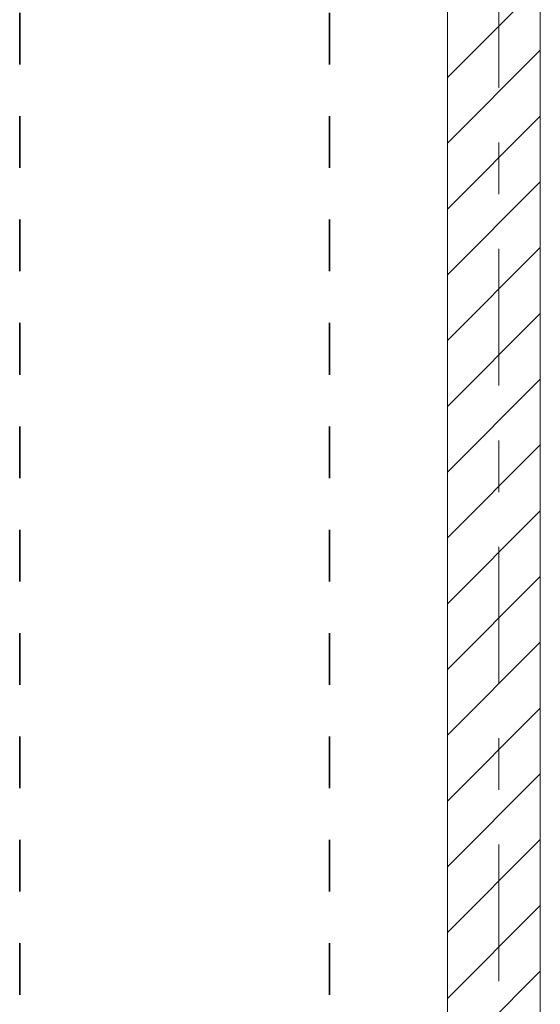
# Model space of a CAD drawing. Header units: metres. Extents: x -3.6 to 84.5, y -11 to 16.8.
# Tile 93 of 124: x 28.4 to 29.4, y 1.5 to 3.4. Entities that reach past the tile are written whole.
import ezdxf

# ---------------------------------------------------------------- set-up
doc = ezdxf.new("R2010")
doc.units = ezdxf.units.M
doc.header["$MEASUREMENT"] = 0
for name, pattern in [('Achse', [0.2, 0.1, -0.05, 0, -0.05]), ('Strichlinie doppelt', [0.546806, 0.264583, -0.105833, 0.070556, -0.105833]), ('Wipeout_Contour', [1, 0, -1])]:
    doc.linetypes.add(name, pattern=pattern)
for name, color, linetype in [('155 - Bemaßung_ Beschriftung.Ausbau - Deckenelemente', 7, 'Continuous'), ('451 - Universal.Achsen Raster', 7, 'Continuous'), ('605 - Struktur.Wand Innen', 7, 'Continuous')]:
    doc.layers.add(name, color=color, linetype=linetype)

msp = doc.modelspace()

# ---------------------------------------------------------------- linework, layer by layer
at = {"layer": '155 - Bemaßung_ Beschriftung.Ausbau - Deckenelemente', "color": 7, "linetype": 'Achse', "lineweight": 35}
for p, q in [((28.402, 5.19), (28.402, 0.71)), ((29.002, 5.19), (29.002, 0.71))]:
    msp.add_line(p, q, dxfattribs=at)

# ---------------------------------------------------------------- wipeouts: each hides what was drawn before it
at = {"color": 254, "linetype": 'Wipeout_Contour', "lineweight": 0, "ltscale": 118.179072}
msp.add_wipeout([(29.41, 5.1), (29.23, 5.1), (29.23, 0.7), (29.41, 0.7)], dxfattribs=at).dxf.layer = '605 - Struktur.Wand Innen'

# ---------------------------------------------------------------- next in the draw order: hatches: boundary and pattern name
at = {"layer": '605 - Struktur.Wand Innen', "linetype": 'Continuous', "lineweight": 0, "true_color": 0x000000}
h = msp.add_hatch(dxfattribs=at)
h.set_pattern_fill('MW_Ziegel_0001', color=18, style=0, pattern_type=2)
h.set_pattern_definition([(45, (0, 0), (-0.0636396, 0.0636396), [])])
h.paths.add_polyline_path([(29.41, 5.1), (29.23, 5.1), (29.23, 0.7), (29.41, 0.7)])

# ---------------------------------------------------------------- next in the draw order: linework, layer by layer
at = {"layer": '451 - Universal.Achsen Raster', "color": 160, "linetype": 'Strichlinie doppelt', "lineweight": 9, "true_color": 0x3232ff}
msp.add_line((29.33, -10.585), (29.33, 16.355), dxfattribs=at)
at = {"layer": '605 - Struktur.Wand Innen', "color": 7, "linetype": 'Continuous', "lineweight": 18, "flags": 128}
for points in [[(29.23, 5.1), (29.23, 0.7)], [(29.41, 0.7), (29.41, 5.1)]]:
    msp.add_lwpolyline(points, dxfattribs=at)

doc.saveas('drawing.dxf')
